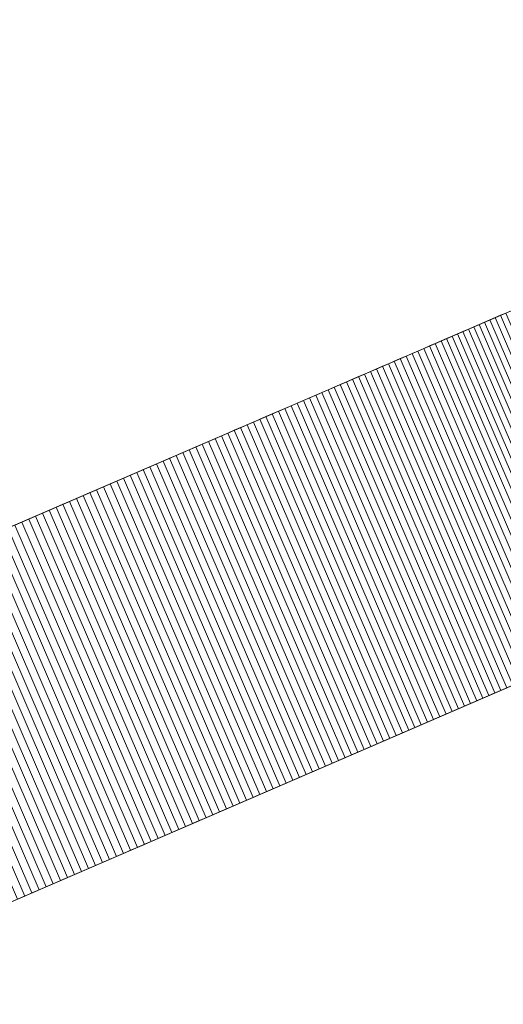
# Model space of a CAD drawing. Header units: centimetres. Extents: x -72 to 74, y -14 to 13.
# Tile 12 of 61: x -31 to -26, y 3 to 13. Entities that reach past the tile are written whole.
import ezdxf

# ---------------------------------------------------------------- set-up
doc = ezdxf.new("R2010")
doc.units = ezdxf.units.CM
doc.header["$LTSCALE"] = 2.54
doc.layers.add('Lucido design-1', color=7, linetype='Continuous')

# ---------------------------------------------------------------- blocks, each defined once
blk = doc.blocks.new('Gruppo-1')
at = {"color": 230, "linetype": 'Continuous', "lineweight": 9}
for points, invisible_edges in [([(-19.1811, 12.6131, 81.0804), (-19.1283, 12.6359, -57.895), (-72.3818, -10.3438, -57.895), (-19.1811, 12.6131, 81.0804)], 13), ([(-72.3818, -10.3438, 81.0804), (-52.9102, -1.9415, 109.0067), (-19.1811, 12.6131, 81.0804), (-72.3818, -10.3438, 81.0804)], 15), ([(-72.3818, -10.3438, -57.895), (-72.3818, -10.3438, 81.0804), (-19.1811, 12.6131, 81.0804), (-72.3818, -10.3438, -57.895)], 14), ([(-52.9102, -1.9415, 109.0067), (-34.5581, 5.9777, 107.3614), (-19.1811, 12.6131, 81.0804), (-52.9102, -1.9415, 109.0067)], 15), ([(-34.5581, 5.9777, 107.3614), (-23.9651, 10.5488, 97.6709), (-19.1811, 12.6131, 81.0804), (-34.5581, 5.9777, 107.3614)], 15), ([(-34.5581, 5.9777, 107.3614), (-28.8484, 8.4415, 103.4384), (-23.9651, 10.5488, 97.6709), (-34.5581, 5.9777, 107.3614)], 15), ([(-28.8484, 8.4415, 103.4384), (-25.6732, 9.8117, 100.061), (-23.9651, 10.5488, 97.6709), (-28.8484, 8.4415, 103.4384)], 15), ([(-28.8484, 8.4415, 103.4384), (-26.8163, 9.3184, 101.4098), (-25.6732, 9.8117, 100.061), (-28.8484, 8.4415, 103.4384)], 15), ([(-26.8163, 9.3184, 101.4098), (-26.3105, 9.5367, 100.834), (-25.6732, 9.8117, 100.061), (-26.8163, 9.3184, 101.4098)], 15), ([(-26.3105, 9.5367, 100.834), (-25.9886, 9.6756, 100.4506), (-25.6732, 9.8117, 100.061), (-26.3105, 9.5367, 100.834)], 15), ([(-25.9886, 9.6756, 100.4506), (-25.8828, 9.7212, 100.3214), (-25.6732, 9.8117, 100.061), (-25.9886, 9.6756, 100.4506)], 15), ([(-26.3105, 9.5367, 100.834), (-26.2025, 9.5833, 100.7069), (-25.9886, 9.6756, 100.4506), (-26.3105, 9.5367, 100.834)], 15), ([(-26.2025, 9.5833, 100.7069), (-26.0952, 9.6296, 100.5791), (-25.9886, 9.6756, 100.4506), (-26.2025, 9.5833, 100.7069)], 15), ([(-26.0952, 9.6296, 100.5791), (-26.0418, 9.6526, 100.515), (-25.9886, 9.6756, 100.4506), (-26.0952, 9.6296, 100.5791)], 12), ([(-25.9886, 9.6756, 100.4506), (-25.9356, 9.6984, 100.3861), (-25.8828, 9.7212, 100.3214), (-25.9886, 9.6756, 100.4506)], 12), ([(-26.3105, 9.5367, 100.834), (-26.2564, 9.56, 100.7705), (-26.2025, 9.5833, 100.7069), (-26.3105, 9.5367, 100.834)], 12), ([(-26.2025, 9.5833, 100.7069), (-26.1488, 9.6065, 100.6431), (-26.0952, 9.6296, 100.5791), (-26.2025, 9.5833, 100.7069)], 12), ([(-17.8142, 9.4454, 81.0804), (-17.7614, 9.4682, -57.895), (-71.0149, -13.5114, -57.895), (-17.8142, 9.4454, 81.0804)], 13), ([(-26.8163, 9.3184, 101.4098), (-26.5285, 9.4426, 101.0861), (-26.3105, 9.5367, 100.834), (-26.8163, 9.3184, 101.4098)], 15), ([(-26.5285, 9.4426, 101.0861), (-26.4191, 9.4898, 100.9604), (-26.3105, 9.5367, 100.834), (-26.5285, 9.4426, 101.0861)], 15), ([(-26.5285, 9.4426, 101.0861), (-26.4737, 9.4662, 101.0233), (-26.4191, 9.4898, 100.9604), (-26.5285, 9.4426, 101.0861)], 12), ([(-26.4191, 9.4898, 100.9604), (-26.3647, 9.5133, 100.8973), (-26.3105, 9.5367, 100.834), (-26.4191, 9.4898, 100.9604)], 12), ([(-71.0149, -13.5114, 81.0804), (-51.5433, -5.1091, 109.0067), (-17.8142, 9.4454, 81.0804), (-71.0149, -13.5114, 81.0804)], 15), ([(-71.0149, -13.5114, -57.895), (-71.0149, -13.5114, 81.0804), (-17.8142, 9.4454, 81.0804), (-71.0149, -13.5114, -57.895)], 14), ([(-51.5433, -5.1091, 109.0067), (-33.1912, 2.8101, 107.3614), (-17.8142, 9.4454, 81.0804), (-51.5433, -5.1091, 109.0067)], 15), ([(-33.1912, 2.8101, 107.3614), (-22.5982, 7.3811, 97.6709), (-17.8142, 9.4454, 81.0804), (-33.1912, 2.8101, 107.3614)], 15), ([(-26.8163, 9.3184, 101.4098), (-26.6995, 9.3688, 101.2796), (-26.5285, 9.4426, 101.0861), (-26.8163, 9.3184, 101.4098)], 15), ([(-26.8163, 9.3184, 101.4098), (-26.7578, 9.3436, 101.3448), (-26.6995, 9.3688, 101.2796), (-26.8163, 9.3184, 101.4098)], 12), ([(-26.6995, 9.3688, 101.2796), (-26.6414, 9.3939, 101.2142), (-26.5285, 9.4426, 101.0861), (-26.6995, 9.3688, 101.2796)], 14), ([(-26.6414, 9.3939, 101.2142), (-26.5834, 9.4189, 101.1487), (-26.5285, 9.4426, 101.0861), (-26.6414, 9.3939, 101.2142)], 12), ([(-28.8484, 8.4415, 103.4384), (-27.6548, 8.9566, 102.2984), (-26.8163, 9.3184, 101.4098), (-28.8484, 8.4415, 103.4384)], 15), ([(-27.6548, 8.9566, 102.2984), (-27.1712, 9.1652, 101.7956), (-26.8163, 9.3184, 101.4098), (-27.6548, 8.9566, 102.2984)], 15), ([(-27.1712, 9.1652, 101.7956), (-26.9929, 9.2422, 101.6036), (-26.8163, 9.3184, 101.4098), (-27.1712, 9.1652, 101.7956)], 15), ([(-26.9929, 9.2422, 101.6036), (-26.875, 9.2931, 101.4746), (-26.8163, 9.3184, 101.4098), (-26.9929, 9.2422, 101.6036)], 13), ([(-26.9929, 9.2422, 101.6036), (-26.9339, 9.2677, 101.5392), (-26.875, 9.2931, 101.4746), (-26.9929, 9.2422, 101.6036)], 12), ([(-27.1712, 9.1652, 101.7956), (-27.1116, 9.191, 101.7318), (-26.9929, 9.2422, 101.6036), (-27.1712, 9.1652, 101.7956)], 14), ([(-27.1116, 9.191, 101.7318), (-27.0522, 9.2166, 101.6678), (-26.9929, 9.2422, 101.6036), (-27.1116, 9.191, 101.7318)], 12), ([(-27.6548, 8.9566, 102.2984), (-27.3512, 9.0876, 101.9857), (-27.1712, 9.1652, 101.7956), (-27.6548, 8.9566, 102.2984)], 15), ([(-27.6548, 8.9566, 102.2984), (-27.4721, 9.0354, 102.1114), (-27.3512, 9.0876, 101.9857), (-27.6548, 8.9566, 102.2984)], 15), ([(-27.4721, 9.0354, 102.1114), (-27.4116, 9.0615, 102.0486), (-27.3512, 9.0876, 101.9857), (-27.4721, 9.0354, 102.1114)], 12), ([(-27.3512, 9.0876, 101.9857), (-27.291, 9.1136, 101.9225), (-27.1712, 9.1652, 101.7956), (-27.3512, 9.0876, 101.9857)], 14), ([(-27.291, 9.1136, 101.9225), (-27.2311, 9.1394, 101.8591), (-27.1712, 9.1652, 101.7956), (-27.291, 9.1136, 101.9225)], 12), ([(-27.6548, 8.9566, 102.2984), (-27.5937, 8.9829, 102.2363), (-27.4721, 9.0354, 102.1114), (-27.6548, 8.9566, 102.2984)], 14), ([(-27.5937, 8.9829, 102.2363), (-27.5328, 9.0092, 102.1739), (-27.4721, 9.0354, 102.1114), (-27.5937, 8.9829, 102.2363)], 12), ([(-28.8484, 8.4415, 103.4384), (-28.1497, 8.743, 102.7878), (-27.6548, 8.9566, 102.2984), (-28.8484, 8.4415, 103.4384)], 15), ([(-28.1497, 8.743, 102.7878), (-27.9008, 8.8504, 102.5448), (-27.6548, 8.9566, 102.2984), (-28.1497, 8.743, 102.7878)], 15), ([(-27.9008, 8.8504, 102.5448), (-27.7775, 8.9037, 102.422), (-27.6548, 8.9566, 102.2984), (-27.9008, 8.8504, 102.5448)], 15), ([(-27.9008, 8.8504, 102.5448), (-27.8391, 8.8771, 102.4835), (-27.7775, 8.9037, 102.422), (-27.9008, 8.8504, 102.5448)], 12), ([(-27.7775, 8.9037, 102.422), (-27.716, 8.9302, 102.3603), (-27.6548, 8.9566, 102.2984), (-27.7775, 8.9037, 102.422)], 12), ([(-28.1497, 8.743, 102.7878), (-28.0249, 8.7969, 102.6667), (-27.9008, 8.8504, 102.5448), (-28.1497, 8.743, 102.7878)], 15), ([(-28.1497, 8.743, 102.7878), (-28.0873, 8.77, 102.7274), (-28.0249, 8.7969, 102.6667), (-28.1497, 8.743, 102.7878)], 12), ([(-28.0249, 8.7969, 102.6667), (-27.9628, 8.8237, 102.6059), (-27.9008, 8.8504, 102.5448), (-28.0249, 8.7969, 102.6667)], 12), ([(-28.8484, 8.4415, 103.4384), (-28.4648, 8.6071, 103.0868), (-28.1497, 8.743, 102.7878), (-28.8484, 8.4415, 103.4384)], 15), ([(-28.4648, 8.6071, 103.0868), (-28.2752, 8.6889, 102.9081), (-28.1497, 8.743, 102.7878), (-28.4648, 8.6071, 103.0868)], 15), ([(-28.4648, 8.6071, 103.0868), (-28.3382, 8.6617, 102.9679), (-28.2752, 8.6889, 102.9081), (-28.4648, 8.6071, 103.0868)], 13), ([(-28.2752, 8.6889, 102.9081), (-28.2124, 8.716, 102.8481), (-28.1497, 8.743, 102.7878), (-28.2752, 8.6889, 102.9081)], 12), ([(-28.8484, 8.4415, 103.4384), (-28.6558, 8.5246, 103.2636), (-28.4648, 8.6071, 103.0868), (-28.8484, 8.4415, 103.4384)], 15), ([(-28.6558, 8.5246, 103.2636), (-28.5283, 8.5797, 103.1459), (-28.4648, 8.6071, 103.0868), (-28.6558, 8.5246, 103.2636)], 13), ([(-28.6558, 8.5246, 103.2636), (-28.592, 8.5522, 103.2049), (-28.5283, 8.5797, 103.1459), (-28.6558, 8.5246, 103.2636)], 12), ([(-28.4648, 8.6071, 103.0868), (-28.4014, 8.6344, 103.0274), (-28.3382, 8.6617, 102.9679), (-28.4648, 8.6071, 103.0868)], 12), ([(-28.8484, 8.4415, 103.4384), (-28.7199, 8.497, 103.3221), (-28.6558, 8.5246, 103.2636), (-28.8484, 8.4415, 103.4384)], 13), ([(-28.8484, 8.4415, 103.4384), (-28.7841, 8.4693, 103.3803), (-28.7199, 8.497, 103.3221), (-28.8484, 8.4415, 103.4384)], 12), ([(-34.5581, 5.9777, 107.3614), (-30.8542, 7.576, 105.0748), (-28.8484, 8.4415, 103.4384), (-34.5581, 5.9777, 107.3614)], 15), ([(-30.8542, 7.576, 105.0748), (-30.035, 7.9295, 104.445), (-28.8484, 8.4415, 103.4384), (-30.8542, 7.576, 105.0748)], 15), ([(-30.035, 7.9295, 104.445), (-29.5012, 8.1598, 104.0067), (-28.8484, 8.4415, 103.4384), (-30.035, 7.9295, 104.445)], 15), ([(-29.5012, 8.1598, 104.0067), (-29.1076, 8.3297, 103.6684), (-28.8484, 8.4415, 103.4384), (-29.5012, 8.1598, 104.0067)], 15), ([(-29.1076, 8.3297, 103.6684), (-29.0425, 8.3578, 103.6112), (-28.8484, 8.4415, 103.4384), (-29.1076, 8.3297, 103.6684)], 14), ([(-29.0425, 8.3578, 103.6112), (-28.913, 8.4137, 103.4962), (-28.8484, 8.4415, 103.4384), (-29.0425, 8.3578, 103.6112)], 13), ([(-29.0425, 8.3578, 103.6112), (-28.9777, 8.3857, 103.5538), (-28.913, 8.4137, 103.4962), (-29.0425, 8.3578, 103.6112)], 12), ([(-29.5012, 8.1598, 104.0067), (-29.3037, 8.2451, 103.8385), (-29.1076, 8.3297, 103.6684), (-29.5012, 8.1598, 104.0067)], 15), ([(-29.3037, 8.2451, 103.8385), (-29.2381, 8.2734, 103.782), (-29.1076, 8.3297, 103.6684), (-29.3037, 8.2451, 103.8385)], 14), ([(-29.2381, 8.2734, 103.782), (-29.1728, 8.3016, 103.7253), (-29.1076, 8.3297, 103.6684), (-29.2381, 8.2734, 103.782)], 12), ([(-29.5012, 8.1598, 104.0067), (-29.4352, 8.1883, 103.9508), (-29.3037, 8.2451, 103.8385), (-29.5012, 8.1598, 104.0067)], 14), ([(-29.4352, 8.1883, 103.9508), (-29.3693, 8.2167, 103.8948), (-29.3037, 8.2451, 103.8385), (-29.4352, 8.1883, 103.9508)], 12), ([(-30.035, 7.9295, 104.445), (-29.7668, 8.0452, 104.2277), (-29.5012, 8.1598, 104.0067), (-30.035, 7.9295, 104.445)], 15), ([(-29.7668, 8.0452, 104.2277), (-29.6337, 8.1027, 104.1176), (-29.5012, 8.1598, 104.0067), (-29.7668, 8.0452, 104.2277)], 15), ([(-29.7668, 8.0452, 104.2277), (-29.7002, 8.074, 104.1727), (-29.6337, 8.1027, 104.1176), (-29.7668, 8.0452, 104.2277)], 12), ([(-29.6337, 8.1027, 104.1176), (-29.5674, 8.1313, 104.0622), (-29.5012, 8.1598, 104.0067), (-29.6337, 8.1027, 104.1176)], 12), ([(-30.035, 7.9295, 104.445), (-29.9006, 7.9875, 104.3368), (-29.7668, 8.0452, 104.2277), (-30.035, 7.9295, 104.445)], 15), ([(-30.035, 7.9295, 104.445), (-29.9677, 7.9585, 104.391), (-29.9006, 7.9875, 104.3368), (-30.035, 7.9295, 104.445)], 12), ([(-29.9006, 7.9875, 104.3368), (-29.8336, 8.0164, 104.2823), (-29.7668, 8.0452, 104.2277), (-29.9006, 7.9875, 104.3368)], 12), ([(-30.8542, 7.576, 105.0748), (-30.3737, 7.7833, 104.7115), (-30.035, 7.9295, 104.445), (-30.8542, 7.576, 105.0748)], 15), ([(-30.3737, 7.7833, 104.7115), (-30.2378, 7.842, 104.6056), (-30.035, 7.9295, 104.445), (-30.3737, 7.7833, 104.7115)], 15), ([(-30.2378, 7.842, 104.6056), (-30.1024, 7.9004, 104.4988), (-30.035, 7.9295, 104.445), (-30.2378, 7.842, 104.6056)], 13), ([(-30.2378, 7.842, 104.6056), (-30.17, 7.8712, 104.5523), (-30.1024, 7.9004, 104.4988), (-30.2378, 7.842, 104.6056)], 12), ([(-30.3737, 7.7833, 104.7115), (-30.3057, 7.8127, 104.6587), (-30.2378, 7.842, 104.6056), (-30.3737, 7.7833, 104.7115)], 12), ([(-30.8542, 7.576, 105.0748), (-30.6474, 7.6652, 104.9205), (-30.3737, 7.7833, 104.7115), (-30.8542, 7.576, 105.0748)], 15), ([(-30.6474, 7.6652, 104.9205), (-30.5103, 7.7244, 104.8165), (-30.3737, 7.7833, 104.7115), (-30.6474, 7.6652, 104.9205)], 15), ([(-30.6474, 7.6652, 104.9205), (-30.5788, 7.6949, 104.8686), (-30.5103, 7.7244, 104.8165), (-30.6474, 7.6652, 104.9205)], 12), ([(-30.5103, 7.7244, 104.8165), (-30.4419, 7.7539, 104.7641), (-30.3737, 7.7833, 104.7115), (-30.5103, 7.7244, 104.8165)], 12), ([(-30.8542, 7.576, 105.0748), (-30.7852, 7.6058, 105.0236), (-30.6474, 7.6652, 104.9205), (-30.8542, 7.576, 105.0748)], 14), ([(-30.7852, 7.6058, 105.0236), (-30.7162, 7.6355, 104.9722), (-30.6474, 7.6652, 104.9205), (-30.7852, 7.6058, 105.0236)], 12), ([(-33.1912, 2.8101, 107.3614), (-27.4816, 5.2738, 103.4384), (-22.5982, 7.3811, 97.6709), (-33.1912, 2.8101, 107.3614)], 15), ([(-27.4816, 5.2738, 103.4384), (-24.3063, 6.644, 100.061), (-22.5982, 7.3811, 97.6709), (-27.4816, 5.2738, 103.4384)], 15), ([(-27.4816, 5.2738, 103.4384), (-25.4494, 6.1507, 101.4098), (-24.3063, 6.644, 100.061), (-27.4816, 5.2738, 103.4384)], 15), ([(-27.4816, 5.2738, 103.4384), (-26.2879, 5.7889, 102.2984), (-25.4494, 6.1507, 101.4098), (-27.4816, 5.2738, 103.4384)], 15), ([(-26.2879, 5.7889, 102.2984), (-25.8044, 5.9976, 101.7956), (-25.4494, 6.1507, 101.4098), (-26.2879, 5.7889, 102.2984)], 15), ([(-26.2879, 5.7889, 102.2984), (-25.9843, 5.9199, 101.9857), (-25.8044, 5.9976, 101.7956), (-26.2879, 5.7889, 102.2984)], 15), ([(-26.2879, 5.7889, 102.2984), (-26.1052, 5.8678, 102.1114), (-25.9843, 5.9199, 101.9857), (-26.2879, 5.7889, 102.2984)], 15), ([(-26.1052, 5.8678, 102.1114), (-26.0447, 5.8939, 102.0486), (-25.9843, 5.9199, 101.9857), (-26.1052, 5.8678, 102.1114)], 12), ([(-25.9843, 5.9199, 101.9857), (-25.9241, 5.9459, 101.9225), (-25.8044, 5.9976, 101.7956), (-25.9843, 5.9199, 101.9857)], 14), ([(-26.2879, 5.7889, 102.2984), (-26.2268, 5.8153, 102.2363), (-26.1052, 5.8678, 102.1114), (-26.2879, 5.7889, 102.2984)], 14), ([(-26.2268, 5.8153, 102.2363), (-26.1659, 5.8416, 102.1739), (-26.1052, 5.8678, 102.1114), (-26.2268, 5.8153, 102.2363)], 12), ([(-27.4816, 5.2738, 103.4384), (-26.7828, 5.5753, 102.7878), (-26.2879, 5.7889, 102.2984), (-27.4816, 5.2738, 103.4384)], 15), ([(-26.7828, 5.5753, 102.7878), (-26.534, 5.6827, 102.5448), (-26.2879, 5.7889, 102.2984), (-26.7828, 5.5753, 102.7878)], 15), ([(-26.534, 5.6827, 102.5448), (-26.4106, 5.736, 102.422), (-26.2879, 5.7889, 102.2984), (-26.534, 5.6827, 102.5448)], 15), ([(-26.534, 5.6827, 102.5448), (-26.4722, 5.7094, 102.4835), (-26.4106, 5.736, 102.422), (-26.534, 5.6827, 102.5448)], 12), ([(-26.4106, 5.736, 102.422), (-26.3491, 5.7625, 102.3603), (-26.2879, 5.7889, 102.2984), (-26.4106, 5.736, 102.422)], 12), ([(-26.7828, 5.5753, 102.7878), (-26.658, 5.6292, 102.6667), (-26.534, 5.6827, 102.5448), (-26.7828, 5.5753, 102.7878)], 15), ([(-26.7828, 5.5753, 102.7878), (-26.7204, 5.6023, 102.7274), (-26.658, 5.6292, 102.6667), (-26.7828, 5.5753, 102.7878)], 12), ([(-26.658, 5.6292, 102.6667), (-26.5959, 5.656, 102.6059), (-26.534, 5.6827, 102.5448), (-26.658, 5.6292, 102.6667)], 12), ([(-27.4816, 5.2738, 103.4384), (-27.0979, 5.4394, 103.0868), (-26.7828, 5.5753, 102.7878), (-27.4816, 5.2738, 103.4384)], 15), ([(-27.0979, 5.4394, 103.0868), (-26.9083, 5.5212, 102.9081), (-26.7828, 5.5753, 102.7878), (-27.0979, 5.4394, 103.0868)], 15), ([(-27.0979, 5.4394, 103.0868), (-26.9713, 5.494, 102.9679), (-26.9083, 5.5212, 102.9081), (-27.0979, 5.4394, 103.0868)], 13), ([(-26.9083, 5.5212, 102.9081), (-26.8455, 5.5483, 102.8481), (-26.7828, 5.5753, 102.7878), (-26.9083, 5.5212, 102.9081)], 12), ([(-27.4816, 5.2738, 103.4384), (-27.289, 5.357, 103.2636), (-27.0979, 5.4394, 103.0868), (-27.4816, 5.2738, 103.4384)], 15), ([(-27.289, 5.357, 103.2636), (-27.1614, 5.412, 103.1459), (-27.0979, 5.4394, 103.0868), (-27.289, 5.357, 103.2636)], 13), ([(-27.0979, 5.4394, 103.0868), (-27.0345, 5.4667, 103.0274), (-26.9713, 5.494, 102.9679), (-27.0979, 5.4394, 103.0868)], 12), ([(-27.4816, 5.2738, 103.4384), (-27.353, 5.3293, 103.3221), (-27.289, 5.357, 103.2636), (-27.4816, 5.2738, 103.4384)], 13), ([(-27.4816, 5.2738, 103.4384), (-27.4172, 5.3016, 103.3803), (-27.353, 5.3293, 103.3221), (-27.4816, 5.2738, 103.4384)], 12), ([(-27.289, 5.357, 103.2636), (-27.2251, 5.3845, 103.2049), (-27.1614, 5.412, 103.1459), (-27.289, 5.357, 103.2636)], 12), ([(-33.1912, 2.8101, 107.3614), (-29.4874, 4.4083, 105.0748), (-27.4816, 5.2738, 103.4384), (-33.1912, 2.8101, 107.3614)], 15), ([(-29.4874, 4.4083, 105.0748), (-28.6681, 4.7618, 104.445), (-27.4816, 5.2738, 103.4384), (-29.4874, 4.4083, 105.0748)], 15), ([(-28.6681, 4.7618, 104.445), (-28.1343, 4.9922, 104.0067), (-27.4816, 5.2738, 103.4384), (-28.6681, 4.7618, 104.445)], 15), ([(-28.1343, 4.9922, 104.0067), (-27.7407, 5.162, 103.6684), (-27.4816, 5.2738, 103.4384), (-28.1343, 4.9922, 104.0067)], 15), ([(-27.7407, 5.162, 103.6684), (-27.6757, 5.1901, 103.6112), (-27.4816, 5.2738, 103.4384), (-27.7407, 5.162, 103.6684)], 14), ([(-27.6757, 5.1901, 103.6112), (-27.5461, 5.246, 103.4962), (-27.4816, 5.2738, 103.4384), (-27.6757, 5.1901, 103.6112)], 13), ([(-27.6757, 5.1901, 103.6112), (-27.6108, 5.2181, 103.5538), (-27.5461, 5.246, 103.4962), (-27.6757, 5.1901, 103.6112)], 12), ([(-28.1343, 4.9922, 104.0067), (-27.9368, 5.0774, 103.8385), (-27.7407, 5.162, 103.6684), (-28.1343, 4.9922, 104.0067)], 15), ([(-27.9368, 5.0774, 103.8385), (-27.8712, 5.1057, 103.782), (-27.7407, 5.162, 103.6684), (-27.9368, 5.0774, 103.8385)], 14), ([(-27.8712, 5.1057, 103.782), (-27.8059, 5.1339, 103.7253), (-27.7407, 5.162, 103.6684), (-27.8712, 5.1057, 103.782)], 12), ([(-28.1343, 4.9922, 104.0067), (-28.0683, 5.0207, 103.9508), (-27.9368, 5.0774, 103.8385), (-28.1343, 4.9922, 104.0067)], 14), ([(-28.0683, 5.0207, 103.9508), (-28.0024, 5.0491, 103.8948), (-27.9368, 5.0774, 103.8385), (-28.0683, 5.0207, 103.9508)], 12), ([(-28.6681, 4.7618, 104.445), (-28.3999, 4.8775, 104.2277), (-28.1343, 4.9922, 104.0067), (-28.6681, 4.7618, 104.445)], 15), ([(-28.3999, 4.8775, 104.2277), (-28.2668, 4.935, 104.1176), (-28.1343, 4.9922, 104.0067), (-28.3999, 4.8775, 104.2277)], 15), ([(-28.3999, 4.8775, 104.2277), (-28.3333, 4.9063, 104.1727), (-28.2668, 4.935, 104.1176), (-28.3999, 4.8775, 104.2277)], 12), ([(-28.2668, 4.935, 104.1176), (-28.2005, 4.9636, 104.0622), (-28.1343, 4.9922, 104.0067), (-28.2668, 4.935, 104.1176)], 12), ([(-28.6681, 4.7618, 104.445), (-28.5337, 4.8198, 104.3368), (-28.3999, 4.8775, 104.2277), (-28.6681, 4.7618, 104.445)], 15), ([(-28.5337, 4.8198, 104.3368), (-28.4667, 4.8487, 104.2823), (-28.3999, 4.8775, 104.2277), (-28.5337, 4.8198, 104.3368)], 12), ([(-29.4874, 4.4083, 105.0748), (-29.0068, 4.6157, 104.7115), (-28.6681, 4.7618, 104.445), (-29.4874, 4.4083, 105.0748)], 15), ([(-29.0068, 4.6157, 104.7115), (-28.8709, 4.6743, 104.6056), (-28.6681, 4.7618, 104.445), (-29.0068, 4.6157, 104.7115)], 15), ([(-28.8709, 4.6743, 104.6056), (-28.7355, 4.7327, 104.4988), (-28.6681, 4.7618, 104.445), (-28.8709, 4.6743, 104.6056)], 13), ([(-28.8709, 4.6743, 104.6056), (-28.8031, 4.7036, 104.5523), (-28.7355, 4.7327, 104.4988), (-28.8709, 4.6743, 104.6056)], 12), ([(-28.6681, 4.7618, 104.445), (-28.6008, 4.7909, 104.391), (-28.5337, 4.8198, 104.3368), (-28.6681, 4.7618, 104.445)], 12), ([(-29.0068, 4.6157, 104.7115), (-28.9388, 4.645, 104.6587), (-28.8709, 4.6743, 104.6056), (-29.0068, 4.6157, 104.7115)], 12), ([(-29.4874, 4.4083, 105.0748), (-29.2805, 4.4976, 104.9205), (-29.0068, 4.6157, 104.7115), (-29.4874, 4.4083, 105.0748)], 15), ([(-29.2805, 4.4976, 104.9205), (-29.1434, 4.5568, 104.8165), (-29.0068, 4.6157, 104.7115), (-29.2805, 4.4976, 104.9205)], 15), ([(-29.2805, 4.4976, 104.9205), (-29.2119, 4.5272, 104.8686), (-29.1434, 4.5568, 104.8165), (-29.2805, 4.4976, 104.9205)], 12), ([(-29.1434, 4.5568, 104.8165), (-29.075, 4.5862, 104.7641), (-29.0068, 4.6157, 104.7115), (-29.1434, 4.5568, 104.8165)], 12), ([(-29.4874, 4.4083, 105.0748), (-29.4183, 4.4381, 105.0236), (-29.2805, 4.4976, 104.9205), (-29.4874, 4.4083, 105.0748)], 14), ([(-29.4183, 4.4381, 105.0236), (-29.3493, 4.4679, 104.9722), (-29.2805, 4.4976, 104.9205), (-29.4183, 4.4381, 105.0236)], 12), ([(-33.1912, 2.8101, 107.3614), (-31.699, 3.454, 106.5421), (-29.4874, 4.4083, 105.0748), (-33.1912, 2.8101, 107.3614)], 15), ([(-31.699, 3.454, 106.5421), (-30.7556, 3.861, 105.9554), (-29.4874, 4.4083, 105.0748), (-31.699, 3.454, 106.5421)], 15), ([(-30.7556, 3.861, 105.9554), (-30.1158, 4.1371, 105.5249), (-29.4874, 4.4083, 105.0748), (-30.7556, 3.861, 105.9554)], 15), ([(-30.1158, 4.1371, 105.5249), (-29.835, 4.2583, 105.3272), (-29.4874, 4.4083, 105.0748), (-30.1158, 4.1371, 105.5249)], 15), ([(-29.835, 4.2583, 105.3272), (-29.626, 4.3485, 105.1765), (-29.4874, 4.4083, 105.0748), (-29.835, 4.2583, 105.3272)], 15), ([(-29.835, 4.2583, 105.3272), (-29.7652, 4.2884, 105.2772), (-29.626, 4.3485, 105.1765), (-29.835, 4.2583, 105.3272)], 14), ([(-29.7652, 4.2884, 105.2772), (-29.6955, 4.3185, 105.227), (-29.626, 4.3485, 105.1765), (-29.7652, 4.2884, 105.2772)], 12), ([(-29.626, 4.3485, 105.1765), (-29.5566, 4.3784, 105.1258), (-29.4874, 4.4083, 105.0748), (-29.626, 4.3485, 105.1765)], 12), ([(-30.1158, 4.1371, 105.5249), (-29.9751, 4.1978, 105.4265), (-29.835, 4.2583, 105.3272), (-30.1158, 4.1371, 105.5249)], 15), ([(-29.9751, 4.1978, 105.4265), (-29.905, 4.2281, 105.377), (-29.835, 4.2583, 105.3272), (-29.9751, 4.1978, 105.4265)], 12), ([(-30.1158, 4.1371, 105.5249), (-30.0454, 4.1675, 105.4758), (-29.9751, 4.1978, 105.4265), (-30.1158, 4.1371, 105.5249)], 12), ([(-30.7556, 3.861, 105.9554), (-30.4699, 3.9843, 105.7665), (-30.1158, 4.1371, 105.5249), (-30.7556, 3.861, 105.9554)], 15), ([(-30.4699, 3.9843, 105.7665), (-30.3278, 4.0456, 105.6706), (-30.1158, 4.1371, 105.5249), (-30.4699, 3.9843, 105.7665)], 15), ([(-30.4699, 3.9843, 105.7665), (-30.3988, 4.015, 105.7186), (-30.3278, 4.0456, 105.6706), (-30.4699, 3.9843, 105.7665)], 12), ([(-30.3278, 4.0456, 105.6706), (-30.1863, 4.1067, 105.5737), (-30.1158, 4.1371, 105.5249), (-30.3278, 4.0456, 105.6706)], 13), ([(-30.3278, 4.0456, 105.6706), (-30.257, 4.0762, 105.6222), (-30.1863, 4.1067, 105.5737), (-30.3278, 4.0456, 105.6706)], 12), ([(-30.7556, 3.861, 105.9554), (-30.6125, 3.9228, 105.8614), (-30.4699, 3.9843, 105.7665), (-30.7556, 3.861, 105.9554)], 15), ([(-30.6125, 3.9228, 105.8614), (-30.5411, 3.9536, 105.8141), (-30.4699, 3.9843, 105.7665), (-30.6125, 3.9228, 105.8614)], 12), ([(-31.699, 3.454, 106.5421), (-31.1883, 3.6743, 106.2314), (-30.7556, 3.861, 105.9554), (-31.699, 3.454, 106.5421)], 15), ([(-31.1883, 3.6743, 106.2314), (-30.8993, 3.799, 106.0484), (-30.7556, 3.861, 105.9554), (-31.1883, 3.6743, 106.2314)], 15), ([(-30.8993, 3.799, 106.0484), (-30.8274, 3.8301, 106.002), (-30.7556, 3.861, 105.9554), (-30.8993, 3.799, 106.0484)], 12), ([(-30.7556, 3.861, 105.9554), (-30.684, 3.8919, 105.9085), (-30.6125, 3.9228, 105.8614), (-30.7556, 3.861, 105.9554)], 12)]:
    blk.add_3dface(points, dxfattribs=dict(at, invisible_edges=invisible_edges))
for points in [[(-72.3818, -10.3438, -57.895), (-71.0149, -13.5114, -57.895), (-17.7614, 9.4682, -57.895), (-19.1283, 12.6359, -57.895)], [(-25.9886, 9.6756, 100.4506), (-24.6218, 6.5079, 100.4506), (-24.6749, 6.4849, 100.515), (-26.0418, 9.6526, 100.515)], [(-25.9356, 9.6984, 100.3861), (-24.5687, 6.5308, 100.3861), (-24.6218, 6.5079, 100.4506), (-25.9886, 9.6756, 100.4506)], [(-26.2025, 9.5833, 100.7069), (-24.8356, 6.4156, 100.7069), (-24.8895, 6.3924, 100.7705), (-26.2564, 9.56, 100.7705)], [(-26.1488, 9.6065, 100.6431), (-24.7819, 6.4388, 100.6431), (-24.8356, 6.4156, 100.7069), (-26.2025, 9.5833, 100.7069)], [(-26.0952, 9.6296, 100.5791), (-24.7283, 6.4619, 100.5791), (-24.7819, 6.4388, 100.6431), (-26.1488, 9.6065, 100.6431)], [(-26.0418, 9.6526, 100.515), (-24.6749, 6.4849, 100.515), (-24.7283, 6.4619, 100.5791), (-26.0952, 9.6296, 100.5791)], [(-26.4737, 9.4662, 101.0233), (-25.1068, 6.2986, 101.0233), (-25.1616, 6.2749, 101.0861), (-26.5285, 9.4426, 101.0861)], [(-26.4191, 9.4898, 100.9604), (-25.0522, 6.3221, 100.9604), (-25.1068, 6.2986, 101.0233), (-26.4737, 9.4662, 101.0233)], [(-26.3647, 9.5133, 100.8973), (-24.9978, 6.3456, 100.8973), (-25.0522, 6.3221, 100.9604), (-26.4191, 9.4898, 100.9604)], [(-26.3105, 9.5367, 100.834), (-24.9436, 6.369, 100.834), (-24.9978, 6.3456, 100.8973), (-26.3647, 9.5133, 100.8973)], [(-26.2564, 9.56, 100.7705), (-24.8895, 6.3924, 100.7705), (-24.9436, 6.369, 100.834), (-26.3105, 9.5367, 100.834)], [(-26.6995, 9.3688, 101.2796), (-25.3326, 6.2011, 101.2796), (-25.3909, 6.176, 101.3448), (-26.7578, 9.3436, 101.3448)], [(-26.6414, 9.3939, 101.2142), (-25.2745, 6.2262, 101.2142), (-25.3326, 6.2011, 101.2796), (-26.6995, 9.3688, 101.2796)], [(-26.5834, 9.4189, 101.1487), (-25.2165, 6.2512, 101.1487), (-25.2745, 6.2262, 101.2142), (-26.6414, 9.3939, 101.2142)], [(-26.5285, 9.4426, 101.0861), (-25.1616, 6.2749, 101.0861), (-25.2165, 6.2512, 101.1487), (-26.5834, 9.4189, 101.1487)], [(-26.9339, 9.2677, 101.5392), (-25.567, 6.1, 101.5392), (-25.6261, 6.0745, 101.6036), (-26.9929, 9.2422, 101.6036)], [(-26.875, 9.2931, 101.4746), (-25.5081, 6.1254, 101.4746), (-25.567, 6.1, 101.5392), (-26.9339, 9.2677, 101.5392)], [(-26.8163, 9.3184, 101.4098), (-25.4494, 6.1507, 101.4098), (-25.5081, 6.1254, 101.4746), (-26.875, 9.2931, 101.4746)], [(-26.7578, 9.3436, 101.3448), (-25.3909, 6.176, 101.3448), (-25.4494, 6.1507, 101.4098), (-26.8163, 9.3184, 101.4098)], [(-27.1116, 9.191, 101.7318), (-25.7447, 6.0233, 101.7318), (-25.8044, 5.9976, 101.7956), (-27.1712, 9.1652, 101.7956)], [(-27.0522, 9.2166, 101.6678), (-25.6853, 6.0489, 101.6678), (-25.7447, 6.0233, 101.7318), (-27.1116, 9.191, 101.7318)], [(-26.9929, 9.2422, 101.6036), (-25.6261, 6.0745, 101.6036), (-25.6853, 6.0489, 101.6678), (-27.0522, 9.2166, 101.6678)], [(-27.3512, 9.0876, 101.9857), (-25.9843, 5.9199, 101.9857), (-26.0447, 5.8939, 102.0486), (-27.4116, 9.0615, 102.0486)], [(-27.291, 9.1136, 101.9225), (-25.9241, 5.9459, 101.9225), (-25.9843, 5.9199, 101.9857), (-27.3512, 9.0876, 101.9857)], [(-27.2311, 9.1394, 101.8591), (-25.8642, 5.9718, 101.8591), (-25.9241, 5.9459, 101.9225), (-27.291, 9.1136, 101.9225)], [(-27.1712, 9.1652, 101.7956), (-25.8044, 5.9976, 101.7956), (-25.8642, 5.9718, 101.8591), (-27.2311, 9.1394, 101.8591)], [(-27.5937, 8.9829, 102.2363), (-26.2268, 5.8153, 102.2363), (-26.2879, 5.7889, 102.2984), (-27.6548, 8.9566, 102.2984)], [(-27.5328, 9.0092, 102.1739), (-26.1659, 5.8416, 102.1739), (-26.2268, 5.8153, 102.2363), (-27.5937, 8.9829, 102.2363)], [(-27.4721, 9.0354, 102.1114), (-26.1052, 5.8678, 102.1114), (-26.1659, 5.8416, 102.1739), (-27.5328, 9.0092, 102.1739)], [(-27.4116, 9.0615, 102.0486), (-26.0447, 5.8939, 102.0486), (-26.1052, 5.8678, 102.1114), (-27.4721, 9.0354, 102.1114)], [(-27.8391, 8.8771, 102.4835), (-26.4722, 5.7094, 102.4835), (-26.534, 5.6827, 102.5448), (-27.9008, 8.8504, 102.5448)], [(-27.7775, 8.9037, 102.422), (-26.4106, 5.736, 102.422), (-26.4722, 5.7094, 102.4835), (-27.8391, 8.8771, 102.4835)], [(-27.716, 8.9302, 102.3603), (-26.3491, 5.7625, 102.3603), (-26.4106, 5.736, 102.422), (-27.7775, 8.9037, 102.422)], [(-27.6548, 8.9566, 102.2984), (-26.2879, 5.7889, 102.2984), (-26.3491, 5.7625, 102.3603), (-27.716, 8.9302, 102.3603)], [(-28.0249, 8.7969, 102.6667), (-26.658, 5.6292, 102.6667), (-26.7204, 5.6023, 102.7274), (-28.0873, 8.77, 102.7274)], [(-27.9628, 8.8237, 102.6059), (-26.5959, 5.656, 102.6059), (-26.658, 5.6292, 102.6667), (-28.0249, 8.7969, 102.6667)], [(-27.9008, 8.8504, 102.5448), (-26.534, 5.6827, 102.5448), (-26.5959, 5.656, 102.6059), (-27.9628, 8.8237, 102.6059)], [(-28.2752, 8.6889, 102.9081), (-26.9083, 5.5212, 102.9081), (-26.9713, 5.494, 102.9679), (-28.3382, 8.6617, 102.9679)], [(-28.2124, 8.716, 102.8481), (-26.8455, 5.5483, 102.8481), (-26.9083, 5.5212, 102.9081), (-28.2752, 8.6889, 102.9081)], [(-28.1497, 8.743, 102.7878), (-26.7828, 5.5753, 102.7878), (-26.8455, 5.5483, 102.8481), (-28.2124, 8.716, 102.8481)], [(-28.0873, 8.77, 102.7274), (-26.7204, 5.6023, 102.7274), (-26.7828, 5.5753, 102.7878), (-28.1497, 8.743, 102.7878)], [(-28.5283, 8.5797, 103.1459), (-27.1614, 5.412, 103.1459), (-27.2251, 5.3845, 103.2049), (-28.592, 8.5522, 103.2049)], [(-28.4648, 8.6071, 103.0868), (-27.0979, 5.4394, 103.0868), (-27.1614, 5.412, 103.1459), (-28.5283, 8.5797, 103.1459)], [(-28.4014, 8.6344, 103.0274), (-27.0345, 5.4667, 103.0274), (-27.0979, 5.4394, 103.0868), (-28.4648, 8.6071, 103.0868)], [(-28.3382, 8.6617, 102.9679), (-26.9713, 5.494, 102.9679), (-27.0345, 5.4667, 103.0274), (-28.4014, 8.6344, 103.0274)], [(-28.7199, 8.497, 103.3221), (-27.353, 5.3293, 103.3221), (-27.4172, 5.3016, 103.3803), (-28.7841, 8.4693, 103.3803)], [(-28.6558, 8.5246, 103.2636), (-27.289, 5.357, 103.2636), (-27.353, 5.3293, 103.3221), (-28.7199, 8.497, 103.3221)], [(-28.592, 8.5522, 103.2049), (-27.2251, 5.3845, 103.2049), (-27.289, 5.357, 103.2636), (-28.6558, 8.5246, 103.2636)], [(-28.9777, 8.3857, 103.5538), (-27.6108, 5.2181, 103.5538), (-27.6757, 5.1901, 103.6112), (-29.0425, 8.3578, 103.6112)], [(-28.913, 8.4137, 103.4962), (-27.5461, 5.246, 103.4962), (-27.6108, 5.2181, 103.5538), (-28.9777, 8.3857, 103.5538)], [(-28.8484, 8.4415, 103.4384), (-27.4816, 5.2738, 103.4384), (-27.5461, 5.246, 103.4962), (-28.913, 8.4137, 103.4962)], [(-28.7841, 8.4693, 103.3803), (-27.4172, 5.3016, 103.3803), (-27.4816, 5.2738, 103.4384), (-28.8484, 8.4415, 103.4384)], [(-29.1728, 8.3016, 103.7253), (-27.8059, 5.1339, 103.7253), (-27.8712, 5.1057, 103.782), (-29.2381, 8.2734, 103.782)], [(-29.1076, 8.3297, 103.6684), (-27.7407, 5.162, 103.6684), (-27.8059, 5.1339, 103.7253), (-29.1728, 8.3016, 103.7253)], [(-29.0425, 8.3578, 103.6112), (-27.6757, 5.1901, 103.6112), (-27.7407, 5.162, 103.6684), (-29.1076, 8.3297, 103.6684)], [(-29.4352, 8.1883, 103.9508), (-28.0683, 5.0207, 103.9508), (-28.1343, 4.9922, 104.0067), (-29.5012, 8.1598, 104.0067)], [(-29.3693, 8.2167, 103.8948), (-28.0024, 5.0491, 103.8948), (-28.0683, 5.0207, 103.9508), (-29.4352, 8.1883, 103.9508)], [(-29.3037, 8.2451, 103.8385), (-27.9368, 5.0774, 103.8385), (-28.0024, 5.0491, 103.8948), (-29.3693, 8.2167, 103.8948)], [(-29.2381, 8.2734, 103.782), (-27.8712, 5.1057, 103.782), (-27.9368, 5.0774, 103.8385), (-29.3037, 8.2451, 103.8385)], [(-29.6337, 8.1027, 104.1176), (-28.2668, 4.935, 104.1176), (-28.3333, 4.9063, 104.1727), (-29.7002, 8.074, 104.1727)], [(-29.5674, 8.1313, 104.0622), (-28.2005, 4.9636, 104.0622), (-28.2668, 4.935, 104.1176), (-29.6337, 8.1027, 104.1176)], [(-29.5012, 8.1598, 104.0067), (-28.1343, 4.9922, 104.0067), (-28.2005, 4.9636, 104.0622), (-29.5674, 8.1313, 104.0622)], [(-29.9006, 7.9875, 104.3368), (-28.5337, 4.8198, 104.3368), (-28.6008, 4.7909, 104.391), (-29.9677, 7.9585, 104.391)], [(-29.8336, 8.0164, 104.2823), (-28.4667, 4.8487, 104.2823), (-28.5337, 4.8198, 104.3368), (-29.9006, 7.9875, 104.3368)], [(-29.7668, 8.0452, 104.2277), (-28.3999, 4.8775, 104.2277), (-28.4667, 4.8487, 104.2823), (-29.8336, 8.0164, 104.2823)], [(-29.7002, 8.074, 104.1727), (-28.3333, 4.9063, 104.1727), (-28.3999, 4.8775, 104.2277), (-29.7668, 8.0452, 104.2277)], [(-30.1024, 7.9004, 104.4988), (-28.7355, 4.7327, 104.4988), (-28.8031, 4.7036, 104.5523), (-30.17, 7.8712, 104.5523)], [(-30.035, 7.9295, 104.445), (-28.6681, 4.7618, 104.445), (-28.7355, 4.7327, 104.4988), (-30.1024, 7.9004, 104.4988)], [(-29.9677, 7.9585, 104.391), (-28.6008, 4.7909, 104.391), (-28.6681, 4.7618, 104.445), (-30.035, 7.9295, 104.445)], [(-30.3057, 7.8127, 104.6587), (-28.9388, 4.645, 104.6587), (-29.0068, 4.6157, 104.7115), (-30.3737, 7.7833, 104.7115)], [(-30.2378, 7.842, 104.6056), (-28.8709, 4.6743, 104.6056), (-28.9388, 4.645, 104.6587), (-30.3057, 7.8127, 104.6587)], [(-30.17, 7.8712, 104.5523), (-28.8031, 4.7036, 104.5523), (-28.8709, 4.6743, 104.6056), (-30.2378, 7.842, 104.6056)], [(-30.5788, 7.6949, 104.8686), (-29.2119, 4.5272, 104.8686), (-29.2805, 4.4976, 104.9205), (-30.6474, 7.6652, 104.9205)], [(-30.5103, 7.7244, 104.8165), (-29.1434, 4.5568, 104.8165), (-29.2119, 4.5272, 104.8686), (-30.5788, 7.6949, 104.8686)], [(-30.4419, 7.7539, 104.7641), (-29.075, 4.5862, 104.7641), (-29.1434, 4.5568, 104.8165), (-30.5103, 7.7244, 104.8165)], [(-30.3737, 7.7833, 104.7115), (-29.0068, 4.6157, 104.7115), (-29.075, 4.5862, 104.7641), (-30.4419, 7.7539, 104.7641)], [(-30.7852, 7.6058, 105.0236), (-29.4183, 4.4381, 105.0236), (-29.4874, 4.4083, 105.0748), (-30.8542, 7.576, 105.0748)], [(-30.7162, 7.6355, 104.9722), (-29.3493, 4.4679, 104.9722), (-29.4183, 4.4381, 105.0236), (-30.7852, 7.6058, 105.0236)], [(-30.6474, 7.6652, 104.9205), (-29.2805, 4.4976, 104.9205), (-29.3493, 4.4679, 104.9722), (-30.7162, 7.6355, 104.9722)], [(-30.9929, 7.5162, 105.1765), (-29.626, 4.3485, 105.1765), (-29.6955, 4.3185, 105.227), (-31.0624, 7.4861, 105.227)], [(-30.9235, 7.5461, 105.1258), (-29.5566, 4.3784, 105.1258), (-29.626, 4.3485, 105.1765), (-30.9929, 7.5162, 105.1765)], [(-30.8542, 7.576, 105.0748), (-29.4874, 4.4083, 105.0748), (-29.5566, 4.3784, 105.1258), (-30.9235, 7.5461, 105.1258)], [(-31.2719, 7.3958, 105.377), (-29.905, 4.2281, 105.377), (-29.9751, 4.1978, 105.4265), (-31.342, 7.3655, 105.4265)], [(-31.2019, 7.4259, 105.3272), (-29.835, 4.2583, 105.3272), (-29.905, 4.2281, 105.377), (-31.2719, 7.3958, 105.377)], [(-31.1321, 7.4561, 105.2772), (-29.7652, 4.2884, 105.2772), (-29.835, 4.2583, 105.3272), (-31.2019, 7.4259, 105.3272)], [(-31.0624, 7.4861, 105.227), (-29.6955, 4.3185, 105.227), (-29.7652, 4.2884, 105.2772), (-31.1321, 7.4561, 105.2772)], [(-31.4827, 7.3048, 105.5249), (-30.1158, 4.1371, 105.5249), (-30.1863, 4.1067, 105.5737), (-31.5532, 7.2744, 105.5737)], [(-31.4123, 7.3352, 105.4758), (-30.0454, 4.1675, 105.4758), (-30.1158, 4.1371, 105.5249), (-31.4827, 7.3048, 105.5249)], [(-31.342, 7.3655, 105.4265), (-29.9751, 4.1978, 105.4265), (-30.0454, 4.1675, 105.4758), (-31.4123, 7.3352, 105.4758)], [(-31.6947, 7.2133, 105.6706), (-30.3278, 4.0456, 105.6706), (-30.3988, 4.015, 105.7186), (-31.7657, 7.1827, 105.7186)], [(-31.6239, 7.2439, 105.6222), (-30.257, 4.0762, 105.6222), (-30.3278, 4.0456, 105.6706), (-31.6947, 7.2133, 105.6706)], [(-31.5532, 7.2744, 105.5737), (-30.1863, 4.1067, 105.5737), (-30.257, 4.0762, 105.6222), (-31.6239, 7.2439, 105.6222)], [(-31.908, 7.1213, 105.8141), (-30.5411, 3.9536, 105.8141), (-30.6125, 3.9228, 105.8614), (-31.9794, 7.0905, 105.8614)], [(-31.8368, 7.152, 105.7665), (-30.4699, 3.9843, 105.7665), (-30.5411, 3.9536, 105.8141), (-31.908, 7.1213, 105.8141)], [(-31.7657, 7.1827, 105.7186), (-30.3988, 4.015, 105.7186), (-30.4699, 3.9843, 105.7665), (-31.8368, 7.152, 105.7665)], [(-32.1225, 7.0287, 105.9554), (-30.7556, 3.861, 105.9554), (-30.8274, 3.8301, 106.002), (-32.1943, 6.9977, 106.002)], [(-32.0509, 7.0596, 105.9085), (-30.684, 3.8919, 105.9085), (-30.7556, 3.861, 105.9554), (-32.1225, 7.0287, 105.9554)], [(-31.9794, 7.0905, 105.8614), (-30.6125, 3.9228, 105.8614), (-30.684, 3.8919, 105.9085), (-32.0509, 7.0596, 105.9085)]]:
    blk.add_3dface(points, dxfattribs=at)
blk = doc.blocks.new('Gruppo-3-1')
at = {"color": 230}
blk.add_blockref('Gruppo-1', (0, 0), dxfattribs=at)

msp = doc.modelspace()

# ---------------------------------------------------------------- block references
at = {"layer": 'Lucido design-1', "color": 230, "true_color": 0xff0066}
msp.add_blockref('Gruppo-3-1', (0, 0), dxfattribs=at)

doc.saveas('drawing.dxf')
